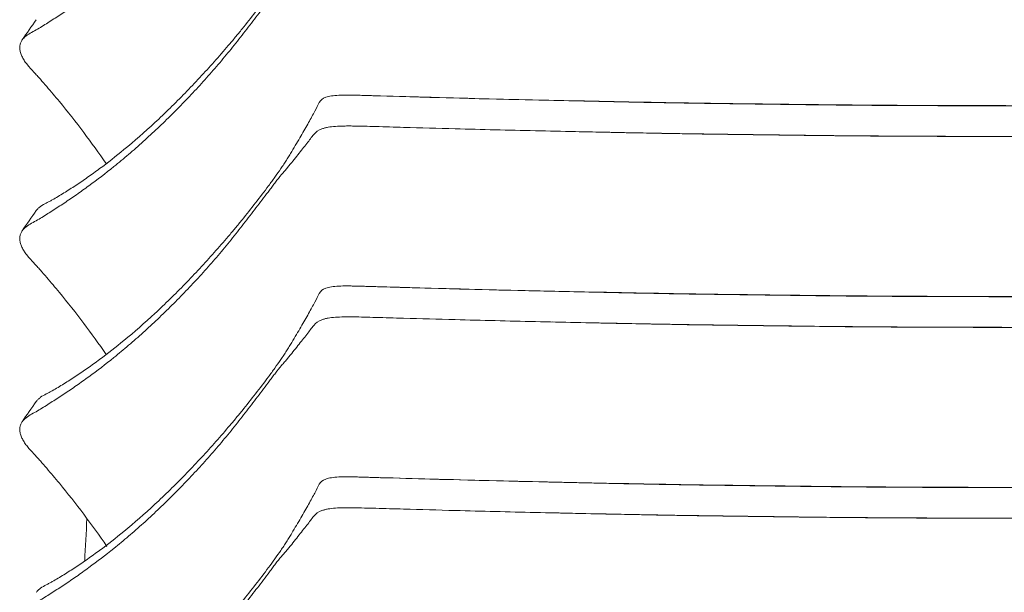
# Model space of a CAD drawing. Header units: centimetres. Extents: x -28 to 145, y -313 to 96.
# Tile 61 of 64: x -25 to -1, y 65 to 79. Entities that reach past the tile are written whole.
import ezdxf

# ---------------------------------------------------------------- set-up
doc = ezdxf.new("R2010")
doc.units = ezdxf.units.CM
doc.layers.add('Main lines', color=7, linetype='Continuous', lineweight=13, true_color=0x000000)
doc.layers.add('Predefinito', color=7, linetype='Continuous', true_color=0x000000)

# ---------------------------------------------------------------- blocks, each defined once
blk = doc.blocks.new('CB-298_Petal_Stacked_2D_Back')
at = {"layer": 'Main lines'}
for points, knots in [([(-22.523, 109.727), (-22.264, 109.94), (-22.006, 110.166), (-21.622, 110.521), (-21.495, 110.642), (-21.243, 110.889), (-21.118, 111.014), (-20.87, 111.269), (-20.747, 111.398), (-20.504, 111.66), (-20.384, 111.792), (-20.146, 112.059), (-20.028, 112.193), (-19.854, 112.398), (-19.796, 112.467), (-19.681, 112.605), (-19.623, 112.675), (-19.452, 112.885), (-19.339, 113.027), (-19.119, 113.31), (-19.011, 113.453), (-18.853, 113.667), (-18.801, 113.738), (-18.699, 113.882), (-18.648, 113.953), (-18.574, 114.061), (-18.55, 114.097), (-18.502, 114.169), (-18.479, 114.204), (-18.433, 114.276), (-18.411, 114.311), (-18.368, 114.382), (-18.347, 114.417), (-18.285, 114.52), (-18.246, 114.586), (-18.169, 114.714), (-18.132, 114.776), (-18.026, 114.957), (-17.962, 115.07), (-17.874, 115.228), (-17.847, 115.278), (-17.796, 115.373), (-17.772, 115.417), (-17.706, 115.543), (-17.669, 115.615), (-17.638, 115.676)], [-102.248931, -102.248931, -102.248931, -102.248931, -89.467814, -89.467814, -83.077256, -83.077256, -76.686698, -76.686698, -70.29614, -70.29614, -63.905582, -63.905582, -57.515024, -57.515024, -54.319744, -54.319744, -51.124465, -51.124465, -44.733907, -44.733907, -38.343349, -38.343349, -35.14807, -35.14807, -31.952791, -31.952791, -30.355151, -30.355151, -28.757512, -28.757512, -27.159872, -27.159872, -25.562233, -25.562233, -22.366954, -22.366954, -19.171675, -19.171675, -12.781116, -12.781116, -9.585837, -9.585837, -6.390558, -6.390558, 0, 0, 0, 0]), ([(-22.775, 109.302), (-22.652, 109.401), (-22.529, 109.503), (-22.284, 109.711), (-22.162, 109.818), (-21.92, 110.037), (-21.799, 110.148), (-21.559, 110.376), (-21.44, 110.492), (-21.204, 110.727), (-21.087, 110.846), (-20.855, 111.088), (-20.74, 111.21), (-20.514, 111.458), (-20.403, 111.584), (-20.182, 111.837), (-20.073, 111.965), (-19.911, 112.16), (-19.858, 112.226), (-19.752, 112.358), (-19.699, 112.424), (-19.541, 112.624), (-19.438, 112.758), (-19.232, 113.025), (-19.131, 113.158), (-18.98, 113.357), (-18.93, 113.423), (-18.856, 113.523), (-18.832, 113.556), (-18.782, 113.621), (-18.758, 113.654), (-18.683, 113.751), (-18.633, 113.814), (-18.556, 113.905), (-18.53, 113.935), (-18.479, 113.993), (-18.455, 114.021), (-18.383, 114.106), (-18.338, 114.162), (-18.252, 114.269), (-18.211, 114.321), (-18.131, 114.422), (-18.092, 114.471), (-18.019, 114.565), (-17.984, 114.61), (-17.884, 114.737), (-17.827, 114.812), (-17.777, 114.876)], [-96.043074, -96.043074, -96.043074, -96.043074, -90.040381, -90.040381, -84.037689, -84.037689, -78.034997, -78.034997, -72.032305, -72.032305, -66.029613, -66.029613, -60.026921, -60.026921, -54.024229, -54.024229, -48.021537, -48.021537, -45.020191, -45.020191, -42.018845, -42.018845, -36.016153, -36.016153, -30.01346, -30.01346, -27.012114, -27.012114, -25.511441, -25.511441, -24.010768, -24.010768, -21.009422, -21.009422, -19.508749, -19.508749, -18.008076, -18.008076, -15.00673, -15.00673, -12.005384, -12.005384, -9.004038, -9.004038, -6.002692, -6.002692, 0, 0, 0, 0]), ([(-25.07, 112.469), (-25.058, 112.486), (-25.044, 112.502), (-24.994, 112.555), (-24.951, 112.587), (-24.858, 112.645), (-24.808, 112.672), (-24.709, 112.726), (-24.659, 112.755), (-24.561, 112.814), (-24.513, 112.845), (-24.415, 112.907), (-24.366, 112.938), (-24.217, 113.033), (-24.117, 113.098), (-23.915, 113.232), (-23.813, 113.302), (-23.608, 113.445), (-23.504, 113.519), (-23.193, 113.746), (-22.984, 113.906), (-22.775, 114.075)], [-39.221961, -39.221961, -39.221961, -39.221961, -38.204893, -38.204893, -35.6579, -35.6579, -33.110907, -33.110907, -30.563914, -30.563914, -28.016921, -28.016921, -25.469928, -25.469928, -20.375943, -20.375943, -15.281957, -15.281957, -10.187971, -10.187971, 0, 0, 0, 0]), ([(-22.965, 109.377), (-23.149, 109.641), (-23.338, 109.9), (-23.727, 110.418), (-23.929, 110.678), (-24.191, 110.993), (-24.244, 111.055), (-24.349, 111.18), (-24.402, 111.242), (-24.507, 111.365), (-24.56, 111.427), (-24.641, 111.518), (-24.669, 111.548), (-24.724, 111.608), (-24.752, 111.638), (-24.835, 111.727), (-24.889, 111.787), (-24.962, 111.879), (-24.985, 111.91), (-25.017, 111.957), (-25.027, 111.973), (-25.046, 112.005), (-25.055, 112.021), (-25.08, 112.069), (-25.094, 112.1), (-25.115, 112.162), (-25.122, 112.193), (-25.13, 112.252), (-25.131, 112.281), (-25.126, 112.335), (-25.12, 112.362), (-25.103, 112.411), (-25.092, 112.434), (-25.075, 112.46), (-25.072, 112.464), (-25.07, 112.469)], [-81.200294, -81.200294, -81.200294, -81.200294, -71.3158, -71.3158, -61.127828, -61.127828, -58.580835, -58.580835, -56.033843, -56.033843, -53.48685, -53.48685, -52.213353, -52.213353, -50.939857, -50.939857, -48.392864, -48.392864, -47.119368, -47.119368, -46.482619, -46.482619, -45.845871, -45.845871, -44.572375, -44.572375, -43.298878, -43.298878, -42.025382, -42.025382, -40.751885, -40.751885, -39.478389, -39.478389, -39.221961, -39.221961, -39.221961, -39.221961]), ([(-17.638, 110.903), (-17.607, 110.964), (-17.554, 111.006), (-17.453, 111.043), (-17.431, 111.049), (-17.384, 111.061), (-17.358, 111.066), (-17.277, 111.078), (-17.217, 111.083), (-17.084, 111.09), (-17.012, 111.091), (-16.894, 111.091), (-16.853, 111.09), (-16.77, 111.089), (-16.727, 111.088), (-16.635, 111.086), (-16.587, 111.084), (-16.536, 111.083)], [-25.337962, -25.337962, -25.337962, -25.337962, -19.003471, -19.003471, -17.419849, -17.419849, -15.836226, -15.836226, -12.668981, -12.668981, -9.501736, -9.501736, -7.918113, -7.918113, -6.33449, -6.33449, -4.615863, -4.615863, -4.615863, -4.615863]), ([(-16.536, 111.083), (-16.494, 111.082), (-16.451, 111.08), (-16.359, 111.077), (-16.309, 111.076), (-16.209, 111.073), (-16.159, 111.071), (-16.107, 111.07)], [-4.615863, -4.615863, -4.615863, -4.615863, -3.167245, -3.167245, -1.583623, -1.583623, 0, 0, 0, 0]), ([(-22.523, 104.954), (-22.264, 105.167), (-22.006, 105.393), (-21.622, 105.749), (-21.495, 105.87), (-21.243, 106.116), (-21.118, 106.242), (-20.87, 106.496), (-20.747, 106.625), (-20.504, 106.887), (-20.384, 107.019), (-20.146, 107.286), (-20.028, 107.421), (-19.854, 107.625), (-19.796, 107.694), (-19.681, 107.833), (-19.623, 107.902), (-19.452, 108.113), (-19.339, 108.254), (-19.119, 108.538), (-19.011, 108.68), (-18.853, 108.894), (-18.801, 108.966), (-18.699, 109.109), (-18.648, 109.18), (-18.574, 109.288), (-18.55, 109.324), (-18.502, 109.396), (-18.479, 109.432), (-18.433, 109.503), (-18.411, 109.539), (-18.368, 109.609), (-18.347, 109.644), (-18.285, 109.747), (-18.246, 109.813), (-18.169, 109.941), (-18.132, 110.003), (-18.026, 110.184), (-17.962, 110.298), (-17.874, 110.455), (-17.847, 110.505), (-17.796, 110.6), (-17.772, 110.644), (-17.706, 110.77), (-17.669, 110.842), (-17.638, 110.903)], [-102.248931, -102.248931, -102.248931, -102.248931, -89.467814, -89.467814, -83.077256, -83.077256, -76.686698, -76.686698, -70.29614, -70.29614, -63.905582, -63.905582, -57.515024, -57.515024, -54.319744, -54.319744, -51.124465, -51.124465, -44.733907, -44.733907, -38.343349, -38.343349, -35.14807, -35.14807, -31.952791, -31.952791, -30.355151, -30.355151, -28.757512, -28.757512, -27.159872, -27.159872, -25.562233, -25.562233, -22.366954, -22.366954, -19.171675, -19.171675, -12.781116, -12.781116, -9.585837, -9.585837, -6.390558, -6.390558, 0, 0, 0, 0]), ([(-16.107, 111.07), (-15.686, 111.058), (-15.264, 111.046), (-14.841, 111.035), (-13.831, 111.007), (-12.94, 110.985), (-11.925, 110.963), (-10.954, 110.942), (-9.949, 110.921), (-8.967, 110.903), (-7.962, 110.886), (-7, 110.874), (-5.987, 110.862), (-5.49, 110.855), (-4.991, 110.849), (-4.493, 110.845), (-3.994, 110.84), (-3.495, 110.837), (-2.996, 110.834), (-2.497, 110.831), (-1.998, 110.83), (-1.499, 110.828), (-0.999, 110.827), (-0.499, 110.826), (0, 110.826)], [6.805336, 6.805336, 6.805336, 6.805336, 8.106351, 8.106351, 8.106351, 11.089247, 11.089247, 11.089247, 14.086128, 14.086128, 14.086128, 17.092945, 17.092945, 17.092945, 18.591826, 18.591826, 18.591826, 20.091534, 20.091534, 20.091534, 21.591223, 21.591223, 21.591223, 23.090179, 23.090179, 23.090179, 23.090179]), ([(-16.107, 111.07), (-14.796, 111.031), (-13.476, 110.995), (-11.814, 110.958), (-11.481, 110.951), (-10.814, 110.936), (-10.48, 110.929), (-9.81, 110.915), (-9.475, 110.908), (-8.803, 110.896), (-8.467, 110.89), (-7.792, 110.88), (-7.455, 110.876), (-6.78, 110.867), (-6.442, 110.863), (-5.766, 110.854), (-5.428, 110.85), (-4.751, 110.842), (-4.413, 110.839), (-3.396, 110.831), (-2.718, 110.828), (-1.36, 110.823), (-0.68, 110.822), (0, 110.822)], [-163.088616, -163.088616, -163.088616, -163.088616, -122.316462, -122.316462, -112.123423, -112.123423, -101.930385, -101.930385, -91.737346, -91.737346, -81.544308, -81.544308, -71.351269, -71.351269, -61.158231, -61.158231, -50.965192, -50.965192, -40.772154, -40.772154, -20.386077, -20.386077, 0, 0, 0, 0]), ([(-22.775, 104.529), (-22.652, 104.628), (-22.529, 104.73), (-22.284, 104.938), (-22.162, 105.045), (-21.92, 105.264), (-21.799, 105.376), (-21.559, 105.603), (-21.44, 105.719), (-21.204, 105.954), (-21.087, 106.073), (-20.855, 106.315), (-20.74, 106.437), (-20.514, 106.686), (-20.403, 106.811), (-20.182, 107.064), (-20.073, 107.192), (-19.911, 107.387), (-19.858, 107.453), (-19.752, 107.585), (-19.699, 107.652), (-19.541, 107.851), (-19.438, 107.985), (-19.232, 108.252), (-19.131, 108.386), (-18.98, 108.584), (-18.93, 108.651), (-18.856, 108.75), (-18.832, 108.783), (-18.782, 108.848), (-18.758, 108.881), (-18.683, 108.978), (-18.633, 109.041), (-18.556, 109.132), (-18.53, 109.162), (-18.479, 109.22), (-18.455, 109.249), (-18.383, 109.334), (-18.338, 109.389), (-18.252, 109.496), (-18.211, 109.549), (-18.131, 109.65), (-18.092, 109.698), (-18.019, 109.792), (-17.984, 109.837), (-17.884, 109.964), (-17.827, 110.039), (-17.777, 110.103)], [-96.043074, -96.043074, -96.043074, -96.043074, -90.040381, -90.040381, -84.037689, -84.037689, -78.034997, -78.034997, -72.032305, -72.032305, -66.029613, -66.029613, -60.026921, -60.026921, -54.024229, -54.024229, -48.021537, -48.021537, -45.020191, -45.020191, -42.018845, -42.018845, -36.016153, -36.016153, -30.01346, -30.01346, -27.012114, -27.012114, -25.511441, -25.511441, -24.010768, -24.010768, -21.009422, -21.009422, -19.508749, -19.508749, -18.008076, -18.008076, -15.00673, -15.00673, -12.005384, -12.005384, -9.004038, -9.004038, -6.002692, -6.002692, 0, 0, 0, 0]), ([(-17.777, 110.103), (-17.726, 110.168), (-17.659, 110.215), (-17.547, 110.256), (-17.523, 110.263), (-17.472, 110.276), (-17.445, 110.282), (-17.361, 110.297), (-17.299, 110.304), (-17.166, 110.314), (-17.095, 110.316), (-16.98, 110.318), (-16.94, 110.318), (-16.858, 110.318), (-16.817, 110.318), (-16.689, 110.316), (-16.601, 110.314), (-16.418, 110.309), (-16.323, 110.306), (-16.225, 110.304)], [0, 0, 0, 0, 6.050513, 6.050513, 7.563141, 7.563141, 9.075769, 9.075769, 12.101025, 12.101025, 15.126282, 15.126282, 16.63891, 16.63891, 18.151538, 18.151538, 21.176794, 21.176794, 24.20205, 24.20205, 24.20205, 24.20205]), ([(-15.528, 110.284), (-15.099, 110.272), (-14.668, 110.26), (-13.571, 110.231), (-12.903, 110.214), (-11.562, 110.184), (-10.889, 110.17), (-9.876, 110.149), (-9.537, 110.142), (-8.86, 110.129), (-8.522, 110.124), (-7.505, 110.109), (-6.826, 110.101), (-5.806, 110.088), (-5.465, 110.083), (-4.784, 110.076), (-4.444, 110.072), (-3.421, 110.064), (-2.738, 110.061), (-1.37, 110.056), (-0.686, 110.055), (0, 110.055)], [7.21369, 7.21369, 7.21369, 7.21369, 20.537652, 20.537652, 41.075305, 41.075305, 61.612957, 61.612957, 71.881783, 71.881783, 82.150609, 82.150609, 102.688262, 102.688262, 112.957088, 112.957088, 123.225914, 123.225914, 143.763566, 143.763566, 164.301218, 164.301218, 164.301218, 164.301218]), ([(-11.805, 110.19), (-11.358, 110.181), (-10.919, 110.171), (-10.465, 110.162), (-9.971, 110.152), (-9.475, 110.142), (-8.981, 110.134), (-8.343, 110.122), (-7.701, 110.113), (-7.049, 110.105), (-6.702, 110.1), (-6.346, 110.096), (-5.997, 110.092), (-5.54, 110.086), (-5.071, 110.08), (-4.591, 110.076), (-4.561, 110.075), (-4.53, 110.075), (-4.5, 110.075), (-4.496, 110.075), (-4.492, 110.075), (-4.487, 110.075), (-3.99, 110.07), (-3.495, 110.067), (-3, 110.064), (-2.497, 110.061), (-2.006, 110.06), (-1.501, 110.058), (-1.002, 110.057), (-0.499, 110.056), (0, 110.056)], [11.23766, 11.23766, 11.23766, 11.23766, 12.598825, 12.598825, 12.598825, 14.097191, 14.097191, 14.097191, 16.049662, 16.049662, 16.049662, 17.108439, 17.108439, 17.108439, 18.518022, 18.518022, 18.518022, 18.609364, 18.609364, 18.609364, 18.621711, 18.621711, 18.621711, 20.112491, 20.112491, 20.112491, 21.614134, 21.614134, 21.614134, 23.115313, 23.115313, 23.115313, 23.115313]), ([(-24.716, 108.203), (-24.701, 108.223), (-24.685, 108.242), (-24.648, 108.277), (-24.628, 108.294), (-24.563, 108.339), (-24.515, 108.366), (-24.441, 108.404), (-24.416, 108.417), (-24.366, 108.443), (-24.341, 108.456), (-24.268, 108.497), (-24.219, 108.525), (-24.122, 108.584), (-24.074, 108.614), (-23.927, 108.705), (-23.828, 108.767), (-23.63, 108.897), (-23.531, 108.965), (-23.331, 109.105), (-23.231, 109.178), (-22.929, 109.402), (-22.726, 109.56), (-22.523, 109.727)], [42.921811, 42.921811, 42.921811, 42.921811, 44.150995, 44.150995, 45.412452, 45.412452, 47.935366, 47.935366, 49.196823, 49.196823, 50.45828, 50.45828, 52.981193, 52.981193, 55.504107, 55.504107, 60.549935, 60.549935, 65.595763, 65.595763, 70.641591, 70.641591, 80.733247, 80.733247, 80.733247, 80.733247]), ([(-25.07, 107.696), (-25.058, 107.713), (-25.044, 107.729), (-24.994, 107.782), (-24.951, 107.814), (-24.858, 107.872), (-24.808, 107.899), (-24.709, 107.954), (-24.659, 107.982), (-24.561, 108.041), (-24.513, 108.072), (-24.415, 108.134), (-24.366, 108.165), (-24.217, 108.26), (-24.117, 108.325), (-23.915, 108.459), (-23.813, 108.529), (-23.608, 108.672), (-23.504, 108.746), (-23.193, 108.973), (-22.984, 109.133), (-22.775, 109.302)], [-39.221961, -39.221961, -39.221961, -39.221961, -38.204893, -38.204893, -35.6579, -35.6579, -33.110907, -33.110907, -30.563914, -30.563914, -28.016921, -28.016921, -25.469928, -25.469928, -20.375943, -20.375943, -15.281957, -15.281957, -10.187971, -10.187971, 0, 0, 0, 0]), ([(-22.965, 104.604), (-23.149, 104.868), (-23.338, 105.127), (-23.727, 105.646), (-23.929, 105.905), (-24.191, 106.22), (-24.244, 106.283), (-24.349, 106.407), (-24.402, 106.469), (-24.507, 106.593), (-24.56, 106.654), (-24.641, 106.745), (-24.669, 106.775), (-24.724, 106.835), (-24.752, 106.865), (-24.835, 106.954), (-24.889, 107.014), (-24.962, 107.106), (-24.985, 107.137), (-25.017, 107.184), (-25.027, 107.2), (-25.046, 107.232), (-25.055, 107.248), (-25.08, 107.296), (-25.094, 107.327), (-25.115, 107.389), (-25.122, 107.42), (-25.13, 107.479), (-25.131, 107.508), (-25.126, 107.563), (-25.12, 107.589), (-25.103, 107.638), (-25.092, 107.661), (-25.075, 107.687), (-25.072, 107.692), (-25.07, 107.696)], [-81.200294, -81.200294, -81.200294, -81.200294, -71.3158, -71.3158, -61.127828, -61.127828, -58.580835, -58.580835, -56.033843, -56.033843, -53.48685, -53.48685, -52.213353, -52.213353, -50.939857, -50.939857, -48.392864, -48.392864, -47.119368, -47.119368, -46.482619, -46.482619, -45.845871, -45.845871, -44.572375, -44.572375, -43.298878, -43.298878, -42.025382, -42.025382, -40.751885, -40.751885, -39.478389, -39.478389, -39.221961, -39.221961, -39.221961, -39.221961]), ([(-17.638, 106.131), (-17.607, 106.191), (-17.554, 106.234), (-17.453, 106.27), (-17.431, 106.276), (-17.384, 106.288), (-17.358, 106.293), (-17.277, 106.305), (-17.217, 106.311), (-17.084, 106.317), (-17.012, 106.318), (-16.894, 106.318), (-16.853, 106.317), (-16.77, 106.316), (-16.727, 106.315), (-16.635, 106.313), (-16.587, 106.311), (-16.536, 106.31)], [-25.337962, -25.337962, -25.337962, -25.337962, -19.003471, -19.003471, -17.419849, -17.419849, -15.836226, -15.836226, -12.668981, -12.668981, -9.501736, -9.501736, -7.918113, -7.918113, -6.33449, -6.33449, -4.615863, -4.615863, -4.615863, -4.615863]), ([(-16.536, 106.31), (-16.494, 106.309), (-16.451, 106.307), (-16.359, 106.305), (-16.309, 106.303), (-16.209, 106.3), (-16.159, 106.299), (-16.107, 106.297)], [-4.615863, -4.615863, -4.615863, -4.615863, -3.167245, -3.167245, -1.583623, -1.583623, 0, 0, 0, 0]), ([(-16.107, 106.298), (-15.686, 106.285), (-15.264, 106.273), (-14.841, 106.262), (-13.831, 106.235), (-12.94, 106.213), (-11.925, 106.19), (-10.954, 106.169), (-9.949, 106.148), (-8.967, 106.131), (-7.962, 106.113), (-7, 106.101), (-5.987, 106.089), (-5.49, 106.082), (-4.991, 106.076), (-4.493, 106.072), (-3.994, 106.067), (-3.495, 106.064), (-2.996, 106.061), (-2.497, 106.059), (-1.998, 106.057), (-1.499, 106.055), (-0.999, 106.054), (-0.499, 106.053), (0, 106.053)], [6.805336, 6.805336, 6.805336, 6.805336, 8.106351, 8.106351, 8.106351, 11.089247, 11.089247, 11.089247, 14.086128, 14.086128, 14.086128, 17.092945, 17.092945, 17.092945, 18.591826, 18.591826, 18.591826, 20.091534, 20.091534, 20.091534, 21.591223, 21.591223, 21.591223, 23.090179, 23.090179, 23.090179, 23.090179]), ([(-16.107, 106.297), (-14.796, 106.258), (-13.476, 106.222), (-11.814, 106.185), (-11.481, 106.178), (-10.814, 106.163), (-10.48, 106.156), (-9.81, 106.142), (-9.475, 106.135), (-8.803, 106.123), (-8.467, 106.117), (-7.792, 106.108), (-7.455, 106.103), (-6.78, 106.094), (-6.442, 106.09), (-5.766, 106.082), (-5.428, 106.077), (-4.751, 106.07), (-4.413, 106.066), (-3.396, 106.058), (-2.718, 106.055), (-1.36, 106.051), (-0.68, 106.049), (0, 106.049)], [-163.088616, -163.088616, -163.088616, -163.088616, -122.316462, -122.316462, -112.123423, -112.123423, -101.930385, -101.930385, -91.737346, -91.737346, -81.544308, -81.544308, -71.351269, -71.351269, -61.158231, -61.158231, -50.965192, -50.965192, -40.772154, -40.772154, -20.386077, -20.386077, 0, 0, 0, 0]), ([(-22.523, 100.181), (-22.264, 100.394), (-22.006, 100.62), (-21.622, 100.976), (-21.495, 101.097), (-21.243, 101.343), (-21.118, 101.469), (-20.87, 101.723), (-20.747, 101.852), (-20.504, 102.114), (-20.384, 102.246), (-20.146, 102.513), (-20.028, 102.648), (-19.854, 102.853), (-19.796, 102.921), (-19.681, 103.06), (-19.623, 103.129), (-19.452, 103.34), (-19.339, 103.481), (-19.119, 103.765), (-19.011, 103.907), (-18.853, 104.121), (-18.801, 104.193), (-18.699, 104.336), (-18.648, 104.408), (-18.574, 104.515), (-18.55, 104.551), (-18.502, 104.623), (-18.479, 104.659), (-18.433, 104.73), (-18.411, 104.766), (-18.368, 104.836), (-18.347, 104.871), (-18.285, 104.974), (-18.246, 105.04), (-18.169, 105.168), (-18.132, 105.23), (-18.026, 105.411), (-17.962, 105.525), (-17.874, 105.682), (-17.847, 105.732), (-17.796, 105.827), (-17.772, 105.872), (-17.706, 105.997), (-17.669, 106.07), (-17.638, 106.131)], [-102.248931, -102.248931, -102.248931, -102.248931, -89.467814, -89.467814, -83.077256, -83.077256, -76.686698, -76.686698, -70.29614, -70.29614, -63.905582, -63.905582, -57.515024, -57.515024, -54.319744, -54.319744, -51.124465, -51.124465, -44.733907, -44.733907, -38.343349, -38.343349, -35.14807, -35.14807, -31.952791, -31.952791, -30.355151, -30.355151, -28.757512, -28.757512, -27.159872, -27.159872, -25.562233, -25.562233, -22.366954, -22.366954, -19.171675, -19.171675, -12.781116, -12.781116, -9.585837, -9.585837, -6.390558, -6.390558, 0, 0, 0, 0]), ([(-17.777, 105.331), (-17.726, 105.396), (-17.659, 105.442), (-17.547, 105.483), (-17.523, 105.49), (-17.472, 105.503), (-17.445, 105.509), (-17.361, 105.524), (-17.299, 105.531), (-17.166, 105.541), (-17.095, 105.543), (-16.98, 105.545), (-16.94, 105.545), (-16.858, 105.545), (-16.817, 105.545), (-16.689, 105.543), (-16.601, 105.541), (-16.418, 105.536), (-16.323, 105.534), (-16.225, 105.531)], [0, 0, 0, 0, 6.050513, 6.050513, 7.563141, 7.563141, 9.075769, 9.075769, 12.101025, 12.101025, 15.126282, 15.126282, 16.63891, 16.63891, 18.151538, 18.151538, 21.176794, 21.176794, 24.20205, 24.20205, 24.20205, 24.20205]), ([(-15.528, 105.511), (-15.099, 105.499), (-14.668, 105.487), (-13.571, 105.458), (-12.903, 105.442), (-11.562, 105.411), (-10.889, 105.397), (-9.876, 105.376), (-9.537, 105.369), (-8.86, 105.357), (-8.522, 105.351), (-7.505, 105.336), (-6.826, 105.328), (-5.806, 105.315), (-5.465, 105.311), (-4.784, 105.303), (-4.444, 105.299), (-3.421, 105.291), (-2.738, 105.288), (-1.37, 105.283), (-0.686, 105.282), (0, 105.282)], [7.21369, 7.21369, 7.21369, 7.21369, 20.537652, 20.537652, 41.075305, 41.075305, 61.612957, 61.612957, 71.881783, 71.881783, 82.150609, 82.150609, 102.688262, 102.688262, 112.957088, 112.957088, 123.225914, 123.225914, 143.763566, 143.763566, 164.301218, 164.301218, 164.301218, 164.301218]), ([(-11.805, 105.418), (-11.358, 105.408), (-10.919, 105.398), (-10.465, 105.389), (-9.971, 105.379), (-9.475, 105.37), (-8.981, 105.361), (-8.343, 105.35), (-7.701, 105.34), (-7.049, 105.332), (-6.702, 105.328), (-6.346, 105.323), (-5.997, 105.319), (-5.54, 105.313), (-5.071, 105.307), (-4.591, 105.303), (-4.561, 105.303), (-4.53, 105.302), (-4.5, 105.302), (-4.496, 105.302), (-4.492, 105.302), (-4.487, 105.302), (-3.99, 105.297), (-3.495, 105.294), (-3, 105.291), (-2.497, 105.289), (-2.006, 105.287), (-1.501, 105.285), (-1.002, 105.284), (-0.499, 105.283), (0, 105.283)], [11.23766, 11.23766, 11.23766, 11.23766, 12.598825, 12.598825, 12.598825, 14.097191, 14.097191, 14.097191, 16.049662, 16.049662, 16.049662, 17.108439, 17.108439, 17.108439, 18.518022, 18.518022, 18.518022, 18.609364, 18.609364, 18.609364, 18.621711, 18.621711, 18.621711, 20.112491, 20.112491, 20.112491, 21.614134, 21.614134, 21.614134, 23.115313, 23.115313, 23.115313, 23.115313]), ([(-22.775, 99.756), (-22.652, 99.855), (-22.529, 99.957), (-22.284, 100.165), (-22.162, 100.272), (-21.92, 100.491), (-21.799, 100.603), (-21.559, 100.83), (-21.44, 100.946), (-21.204, 101.181), (-21.087, 101.301), (-20.855, 101.542), (-20.74, 101.664), (-20.514, 101.913), (-20.403, 102.039), (-20.182, 102.292), (-20.073, 102.419), (-19.911, 102.614), (-19.858, 102.68), (-19.752, 102.812), (-19.699, 102.879), (-19.541, 103.079), (-19.438, 103.212), (-19.232, 103.48), (-19.131, 103.613), (-18.98, 103.811), (-18.93, 103.878), (-18.856, 103.977), (-18.832, 104.01), (-18.782, 104.076), (-18.758, 104.108), (-18.683, 104.205), (-18.633, 104.268), (-18.556, 104.36), (-18.53, 104.389), (-18.479, 104.447), (-18.455, 104.476), (-18.383, 104.561), (-18.338, 104.616), (-18.252, 104.723), (-18.211, 104.776), (-18.131, 104.877), (-18.092, 104.926), (-18.019, 105.019), (-17.984, 105.064), (-17.884, 105.192), (-17.827, 105.267), (-17.777, 105.331)], [-96.043074, -96.043074, -96.043074, -96.043074, -90.040381, -90.040381, -84.037689, -84.037689, -78.034997, -78.034997, -72.032305, -72.032305, -66.029613, -66.029613, -60.026921, -60.026921, -54.024229, -54.024229, -48.021537, -48.021537, -45.020191, -45.020191, -42.018845, -42.018845, -36.016153, -36.016153, -30.01346, -30.01346, -27.012114, -27.012114, -25.511441, -25.511441, -24.010768, -24.010768, -21.009422, -21.009422, -19.508749, -19.508749, -18.008076, -18.008076, -15.00673, -15.00673, -12.005384, -12.005384, -9.004038, -9.004038, -6.002692, -6.002692, 0, 0, 0, 0]), ([(-24.716, 103.43), (-24.701, 103.451), (-24.685, 103.469), (-24.648, 103.504), (-24.628, 103.521), (-24.563, 103.567), (-24.515, 103.593), (-24.441, 103.631), (-24.416, 103.644), (-24.366, 103.67), (-24.341, 103.683), (-24.268, 103.724), (-24.219, 103.752), (-24.122, 103.811), (-24.074, 103.841), (-23.927, 103.932), (-23.828, 103.994), (-23.63, 104.124), (-23.531, 104.192), (-23.331, 104.332), (-23.231, 104.405), (-22.929, 104.629), (-22.726, 104.788), (-22.523, 104.954)], [42.921811, 42.921811, 42.921811, 42.921811, 44.150995, 44.150995, 45.412452, 45.412452, 47.935366, 47.935366, 49.196823, 49.196823, 50.45828, 50.45828, 52.981193, 52.981193, 55.504107, 55.504107, 60.549935, 60.549935, 65.595763, 65.595763, 70.641591, 70.641591, 80.733247, 80.733247, 80.733247, 80.733247]), ([(-25.07, 102.923), (-25.058, 102.94), (-25.044, 102.956), (-24.994, 103.009), (-24.951, 103.041), (-24.858, 103.1), (-24.808, 103.126), (-24.709, 103.181), (-24.659, 103.209), (-24.561, 103.268), (-24.513, 103.299), (-24.415, 103.361), (-24.366, 103.393), (-24.217, 103.488), (-24.117, 103.552), (-23.915, 103.687), (-23.813, 103.756), (-23.608, 103.899), (-23.504, 103.973), (-23.193, 104.2), (-22.984, 104.361), (-22.775, 104.529)], [-39.221961, -39.221961, -39.221961, -39.221961, -38.204893, -38.204893, -35.6579, -35.6579, -33.110907, -33.110907, -30.563914, -30.563914, -28.016921, -28.016921, -25.469928, -25.469928, -20.375943, -20.375943, -15.281957, -15.281957, -10.187971, -10.187971, 0, 0, 0, 0]), ([(-22.948, 99.807), (-23.137, 100.079), (-23.332, 100.346), (-23.727, 100.873), (-23.929, 101.132), (-24.191, 101.447), (-24.244, 101.51), (-24.349, 101.634), (-24.402, 101.696), (-24.507, 101.82), (-24.56, 101.881), (-24.641, 101.972), (-24.669, 102.002), (-24.724, 102.062), (-24.752, 102.092), (-24.835, 102.182), (-24.889, 102.241), (-24.962, 102.333), (-24.985, 102.364), (-25.017, 102.411), (-25.027, 102.427), (-25.046, 102.459), (-25.055, 102.475), (-25.08, 102.523), (-25.094, 102.555), (-25.115, 102.617), (-25.122, 102.647), (-25.13, 102.707), (-25.131, 102.735), (-25.126, 102.79), (-25.12, 102.816), (-25.103, 102.865), (-25.092, 102.888), (-25.075, 102.914), (-25.072, 102.919), (-25.07, 102.923)], [-81.503771, -81.503771, -81.503771, -81.503771, -71.3158, -71.3158, -61.127828, -61.127828, -58.580835, -58.580835, -56.033843, -56.033843, -53.48685, -53.48685, -52.213353, -52.213353, -50.939857, -50.939857, -48.392864, -48.392864, -47.119368, -47.119368, -46.482619, -46.482619, -45.845871, -45.845871, -44.572375, -44.572375, -43.298878, -43.298878, -42.025382, -42.025382, -40.751885, -40.751885, -39.478389, -39.478389, -39.221961, -39.221961, -39.221961, -39.221961]), ([(-17.638, 101.358), (-17.607, 101.418), (-17.554, 101.461), (-17.453, 101.497), (-17.431, 101.504), (-17.384, 101.515), (-17.358, 101.52), (-17.277, 101.532), (-17.217, 101.538), (-17.084, 101.544), (-17.012, 101.545), (-16.894, 101.545), (-16.853, 101.545), (-16.77, 101.543), (-16.727, 101.542), (-16.635, 101.54), (-16.587, 101.539), (-16.536, 101.537)], [-25.337962, -25.337962, -25.337962, -25.337962, -19.003471, -19.003471, -17.419849, -17.419849, -15.836226, -15.836226, -12.668981, -12.668981, -9.501736, -9.501736, -7.918113, -7.918113, -6.33449, -6.33449, -4.615863, -4.615863, -4.615863, -4.615863]), ([(-16.536, 101.537), (-16.494, 101.536), (-16.451, 101.535), (-16.359, 101.532), (-16.309, 101.53), (-16.209, 101.527), (-16.159, 101.526), (-16.107, 101.524)], [-4.615863, -4.615863, -4.615863, -4.615863, -3.167245, -3.167245, -1.583623, -1.583623, 0, 0, 0, 0]), ([(-16.107, 101.525), (-15.686, 101.513), (-15.264, 101.501), (-14.841, 101.489), (-13.831, 101.462), (-12.94, 101.44), (-11.925, 101.417), (-10.954, 101.396), (-9.949, 101.375), (-8.967, 101.358), (-7.962, 101.34), (-7, 101.329), (-5.987, 101.316), (-5.49, 101.31), (-4.991, 101.304), (-4.493, 101.299), (-3.994, 101.294), (-3.495, 101.291), (-2.996, 101.288), (-2.497, 101.286), (-1.998, 101.284), (-1.499, 101.283), (-0.999, 101.281), (-0.499, 101.28), (0, 101.28)], [6.805336, 6.805336, 6.805336, 6.805336, 8.106351, 8.106351, 8.106351, 11.089247, 11.089247, 11.089247, 14.086128, 14.086128, 14.086128, 17.092945, 17.092945, 17.092945, 18.591826, 18.591826, 18.591826, 20.091534, 20.091534, 20.091534, 21.591223, 21.591223, 21.591223, 23.090179, 23.090179, 23.090179, 23.090179]), ([(-16.107, 101.524), (-14.796, 101.486), (-13.476, 101.45), (-11.814, 101.412), (-11.481, 101.405), (-10.814, 101.391), (-10.48, 101.383), (-9.81, 101.369), (-9.475, 101.363), (-8.803, 101.35), (-8.467, 101.345), (-7.792, 101.335), (-7.455, 101.33), (-6.78, 101.322), (-6.442, 101.317), (-5.766, 101.309), (-5.428, 101.305), (-4.751, 101.297), (-4.413, 101.294), (-3.396, 101.286), (-2.718, 101.282), (-1.36, 101.278), (-0.68, 101.276), (0, 101.276)], [-163.088616, -163.088616, -163.088616, -163.088616, -122.316462, -122.316462, -112.123423, -112.123423, -101.930385, -101.930385, -91.737346, -91.737346, -81.544308, -81.544308, -71.351269, -71.351269, -61.158231, -61.158231, -50.965192, -50.965192, -40.772154, -40.772154, -20.386077, -20.386077, 0, 0, 0, 0]), ([(-22.523, 95.408), (-22.264, 95.621), (-22.006, 95.848), (-21.622, 96.203), (-21.495, 96.324), (-21.243, 96.571), (-21.118, 96.696), (-20.87, 96.951), (-20.747, 97.08), (-20.504, 97.341), (-20.384, 97.474), (-20.146, 97.74), (-20.028, 97.875), (-19.854, 98.08), (-19.796, 98.148), (-19.681, 98.287), (-19.623, 98.357), (-19.452, 98.567), (-19.339, 98.708), (-19.119, 98.992), (-19.011, 99.135), (-18.853, 99.349), (-18.801, 99.42), (-18.699, 99.563), (-18.648, 99.635), (-18.574, 99.742), (-18.55, 99.778), (-18.502, 99.85), (-18.479, 99.886), (-18.433, 99.957), (-18.411, 99.993), (-18.368, 100.063), (-18.347, 100.098), (-18.285, 100.201), (-18.246, 100.267), (-18.169, 100.395), (-18.132, 100.458), (-18.026, 100.638), (-17.962, 100.752), (-17.874, 100.909), (-17.847, 100.96), (-17.796, 101.054), (-17.772, 101.099), (-17.706, 101.224), (-17.669, 101.297), (-17.638, 101.358)], [-102.248931, -102.248931, -102.248931, -102.248931, -89.467814, -89.467814, -83.077256, -83.077256, -76.686698, -76.686698, -70.29614, -70.29614, -63.905582, -63.905582, -57.515024, -57.515024, -54.319744, -54.319744, -51.124465, -51.124465, -44.733907, -44.733907, -38.343349, -38.343349, -35.14807, -35.14807, -31.952791, -31.952791, -30.355151, -30.355151, -28.757512, -28.757512, -27.159872, -27.159872, -25.562233, -25.562233, -22.366954, -22.366954, -19.171675, -19.171675, -12.781116, -12.781116, -9.585837, -9.585837, -6.390558, -6.390558, 0, 0, 0, 0]), ([(-17.777, 100.558), (-17.726, 100.623), (-17.659, 100.669), (-17.547, 100.71), (-17.523, 100.717), (-17.472, 100.73), (-17.445, 100.736), (-17.361, 100.751), (-17.299, 100.758), (-17.166, 100.768), (-17.095, 100.771), (-16.98, 100.772), (-16.94, 100.773), (-16.858, 100.772), (-16.817, 100.772), (-16.689, 100.77), (-16.601, 100.768), (-16.418, 100.763), (-16.323, 100.761), (-16.225, 100.758)], [0, 0, 0, 0, 6.050513, 6.050513, 7.563141, 7.563141, 9.075769, 9.075769, 12.101025, 12.101025, 15.126282, 15.126282, 16.63891, 16.63891, 18.151538, 18.151538, 21.176794, 21.176794, 24.20205, 24.20205, 24.20205, 24.20205]), ([(-15.528, 100.738), (-15.099, 100.726), (-14.668, 100.714), (-13.571, 100.685), (-12.903, 100.669), (-11.562, 100.639), (-10.889, 100.624), (-9.876, 100.603), (-9.537, 100.596), (-8.86, 100.584), (-8.522, 100.578), (-7.505, 100.563), (-6.826, 100.555), (-5.806, 100.542), (-5.465, 100.538), (-4.784, 100.53), (-4.444, 100.527), (-3.421, 100.518), (-2.738, 100.515), (-1.37, 100.511), (-0.686, 100.509), (0, 100.509)], [7.21369, 7.21369, 7.21369, 7.21369, 20.537652, 20.537652, 41.075305, 41.075305, 61.612957, 61.612957, 71.881783, 71.881783, 82.150609, 82.150609, 102.688262, 102.688262, 112.957088, 112.957088, 123.225914, 123.225914, 143.763566, 143.763566, 164.301218, 164.301218, 164.301218, 164.301218]), ([(-22.775, 94.984), (-22.652, 95.083), (-22.529, 95.184), (-22.284, 95.393), (-22.162, 95.5), (-21.92, 95.718), (-21.799, 95.83), (-21.559, 96.058), (-21.44, 96.174), (-21.204, 96.409), (-21.087, 96.528), (-20.855, 96.769), (-20.74, 96.892), (-20.514, 97.14), (-20.403, 97.266), (-20.182, 97.519), (-20.073, 97.646), (-19.911, 97.842), (-19.858, 97.907), (-19.752, 98.04), (-19.699, 98.106), (-19.541, 98.306), (-19.438, 98.44), (-19.232, 98.707), (-19.131, 98.84), (-18.98, 99.039), (-18.93, 99.105), (-18.856, 99.204), (-18.832, 99.237), (-18.782, 99.303), (-18.758, 99.335), (-18.683, 99.432), (-18.633, 99.496), (-18.556, 99.587), (-18.53, 99.616), (-18.479, 99.674), (-18.455, 99.703), (-18.383, 99.788), (-18.338, 99.843), (-18.252, 99.951), (-18.211, 100.003), (-18.131, 100.104), (-18.092, 100.153), (-18.019, 100.246), (-17.984, 100.291), (-17.884, 100.419), (-17.827, 100.494), (-17.777, 100.558)], [-96.043074, -96.043074, -96.043074, -96.043074, -90.040381, -90.040381, -84.037689, -84.037689, -78.034997, -78.034997, -72.032305, -72.032305, -66.029613, -66.029613, -60.026921, -60.026921, -54.024229, -54.024229, -48.021537, -48.021537, -45.020191, -45.020191, -42.018845, -42.018845, -36.016153, -36.016153, -30.01346, -30.01346, -27.012114, -27.012114, -25.511441, -25.511441, -24.010768, -24.010768, -21.009422, -21.009422, -19.508749, -19.508749, -18.008076, -18.008076, -15.00673, -15.00673, -12.005384, -12.005384, -9.004038, -9.004038, -6.002692, -6.002692, 0, 0, 0, 0]), ([(-11.805, 100.645), (-11.358, 100.635), (-10.919, 100.626), (-10.465, 100.616), (-9.971, 100.606), (-9.475, 100.597), (-8.981, 100.588), (-8.343, 100.577), (-7.701, 100.568), (-7.049, 100.559), (-6.702, 100.555), (-6.346, 100.55), (-5.997, 100.546), (-5.54, 100.54), (-5.071, 100.535), (-4.591, 100.53), (-4.561, 100.53), (-4.53, 100.529), (-4.5, 100.529), (-4.496, 100.529), (-4.492, 100.529), (-4.487, 100.529), (-3.99, 100.524), (-3.495, 100.521), (-3, 100.518), (-2.497, 100.516), (-2.006, 100.514), (-1.501, 100.513), (-1.002, 100.511), (-0.499, 100.51), (0, 100.51)], [11.23766, 11.23766, 11.23766, 11.23766, 12.598825, 12.598825, 12.598825, 14.097191, 14.097191, 14.097191, 16.049662, 16.049662, 16.049662, 17.108439, 17.108439, 17.108439, 18.518022, 18.518022, 18.518022, 18.609364, 18.609364, 18.609364, 18.621711, 18.621711, 18.621711, 20.112491, 20.112491, 20.112491, 21.614134, 21.614134, 21.614134, 23.115313, 23.115313, 23.115313, 23.115313]), ([(-24.716, 98.658), (-24.701, 98.678), (-24.685, 98.697), (-24.648, 98.732), (-24.628, 98.748), (-24.563, 98.794), (-24.515, 98.82), (-24.441, 98.858), (-24.416, 98.871), (-24.366, 98.897), (-24.341, 98.91), (-24.268, 98.951), (-24.219, 98.98), (-24.122, 99.038), (-24.074, 99.068), (-23.927, 99.159), (-23.828, 99.221), (-23.63, 99.352), (-23.531, 99.419), (-23.331, 99.56), (-23.231, 99.632), (-22.929, 99.856), (-22.726, 100.015), (-22.523, 100.181)], [42.921811, 42.921811, 42.921811, 42.921811, 44.150995, 44.150995, 45.412452, 45.412452, 47.935366, 47.935366, 49.196823, 49.196823, 50.45828, 50.45828, 52.981193, 52.981193, 55.504107, 55.504107, 60.549935, 60.549935, 65.595763, 65.595763, 70.641591, 70.641591, 80.733247, 80.733247, 80.733247, 80.733247]), ([(-25.07, 98.15), (-25.058, 98.167), (-25.044, 98.183), (-24.994, 98.236), (-24.951, 98.268), (-24.858, 98.327), (-24.808, 98.353), (-24.709, 98.408), (-24.659, 98.436), (-24.561, 98.495), (-24.513, 98.526), (-24.415, 98.588), (-24.366, 98.62), (-24.217, 98.715), (-24.117, 98.78), (-23.915, 98.914), (-23.813, 98.983), (-23.608, 99.126), (-23.504, 99.2), (-23.193, 99.428), (-22.984, 99.588), (-22.775, 99.756)], [-39.221961, -39.221961, -39.221961, -39.221961, -38.204893, -38.204893, -35.6579, -35.6579, -33.110907, -33.110907, -30.563914, -30.563914, -28.016921, -28.016921, -25.469928, -25.469928, -20.375943, -20.375943, -15.281957, -15.281957, -10.187971, -10.187971, 0, 0, 0, 0])]:
    blk.add_open_spline(points, degree=3, knots=knots, dxfattribs=at)
for points in [[(-25.07, 112.469), (-24.952, 112.638), (-24.834, 112.807), (-24.716, 112.976)], [(-16.225, 110.304), (-15.993, 110.297), (-15.761, 110.29), (-15.528, 110.284)], [(-25.07, 107.696), (-24.952, 107.865), (-24.834, 108.034), (-24.716, 108.203)], [(-16.225, 105.531), (-15.993, 105.524), (-15.761, 105.518), (-15.528, 105.511)], [(-25.07, 102.923), (-24.952, 103.092), (-24.834, 103.261), (-24.716, 103.43)], [(-16.225, 100.758), (-15.993, 100.751), (-15.761, 100.745), (-15.528, 100.738)], [(-23.504, 99.438), (-23.486, 99.793), (-23.467, 100.147), (-23.449, 100.501)]]:
    blk.add_open_spline(points, degree=3, dxfattribs=at)

msp = doc.modelspace()

# ---------------------------------------------------------------- block references
at = {"layer": 'Predefinito'}
msp.add_blockref('CB-298_Petal_Stacked_2D_Back', (0, -34.038), dxfattribs=at)

doc.saveas('drawing.dxf')
